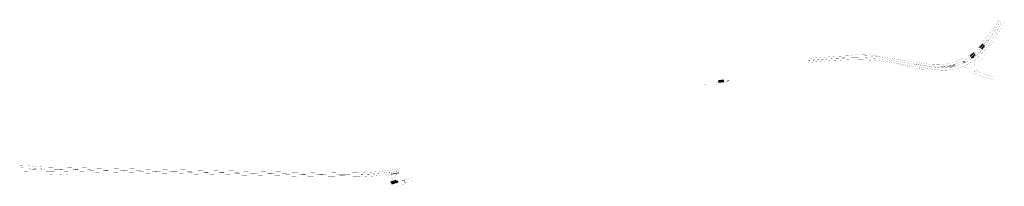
# Model space of a CAD drawing. Header units: metres. Extents: x 125368 to 129324, y 451208 to 452129.
# Tile 2 of 2: x 127802 to 129324, y 451871 to 452129. Entities that reach past the tile are written whole.
import ezdxf

# ---------------------------------------------------------------- set-up
doc = ezdxf.new("R2010")
doc.units = ezdxf.units.M
for name, pattern in [('VW-1-1_STREEP', [2, 1, -1]), ('VW-1-3_STREEP', [4, 1, -3]), ('VW-3-3_STREEP', [6, 3, -3]), ('VW-30-270_STREEP', [3, 0.3, -2.7]), ('VW-9-3_STREEP', [12, 9, -3])]:
    doc.linetypes.add(name, pattern=pattern)
doc.layers.get('0').update_dxf_attribs({"color": 8})
for name, color, linetype, lineweight in [('B-WE-VW-MARKERING_DWARS_DRIEHOEK_5050-G', 8, 'VW-HAAIETAND50-L-N', 18), ('B-WE-VW-MARKERING_DWARS_DRIEHOEK_5070-G', 8, 'VW-HAAIETAND70-L-N', 18), ('B-WE-VW-MARKERING_DWARS_OVERSTEEK_BLOKSTREEP50-G', 8, 'VW-BLOK50-B', 50), ('B-WE-VW-MARKERING_DWARS_STOPSTREEP_030-G', 8, 'Continuous', 25), ('B-WE-VW-MARKERING_LANGS_STREEP_11_010-G', 8, 'VW-1-1_STREEP', 13), ('B-WE-VW-MARKERING_LANGS_STREEP_11_015-G', 8, 'VW-1-1_STREEP', 13), ('B-WE-VW-MARKERING_LANGS_STREEP_13_030-G', 8, 'VW-1-3_STREEP', 25), ('B-WE-VW-MARKERING_LANGS_STREEP_30270_010-G', 8, 'VW-30-270_STREEP', 13), ('B-WE-VW-MARKERING_LANGS_STREEP_33_015-G', 8, 'VW-3-3_STREEP', 13), ('B-WE-VW-MARKERING_LANGS_STREEP_93_010-G', 8, 'VW-9-3_STREEP', 13), ('B-WE-VW-MARKERING_LANGS_STREEP_DOORGETROKKEN_010-G', 8, 'Continuous', 13), ('B-WE-VW-MARKERING_LANGS_STREEP_DOORGETROKKEN_015-G', 8, 'Continuous', 13), ('B-WE-VW-MARKERING_PIJL-S', 8, 'Continuous', 25)]:
    doc.layers.add(name, color=color, linetype=linetype, lineweight=lineweight)
doc.linetypes.add('VW-BLOK50-B', pattern='A,0,-0.5,[152,NLCS.SHX,S=1,R=0,X=-0.5,Y=0],-0.5', length=1)
doc.linetypes.add('VW-HAAIETAND50-L-N', pattern='A,0,-0.5,[150,NLCS.SHX,S=1,R=0,X=-0.625,Y=-0.25],-0.5', length=1)
doc.linetypes.add('VW-HAAIETAND70-L-N', pattern='A,0,-0.5,[149,NLCS.SHX,S=1,R=0,X=-0.625,Y=-0.35],-0.5', length=1)

# ---------------------------------------------------------------- blocks, each defined once
blk = doc.blocks.new('B-SVW-MARKERING_PIJL_LA_7.5')
for p, q in [((0, 0.1), (4.6, 0.1)), ((0, -0.1), (0, 0.1)), ((5.7, 1), (4, 0.7)), ((4, 0.7), (5.2, 0.7)), ((5.2, 0.7), (4.6, 0.1)), ((6.2, 0.7), (5.4, -0.1)), ((5.7, 1), (7.5, 0.7)), ((6.2, 0.7), (7.5, 0.7)), ((0, -0.1), (5.4, -0.1))]:
    blk.add_line(p, q)
blk = doc.blocks.new('B-SVW-MARKERING_PIJL_RD_7.5')
for p, q in [((0, 0.075), (5.45, 0.075)), ((0, -0.075), (0, 0.075)), ((5.45, 0.375), (5.45, 0.075)), ((7.5, 0), (5.45, 0.375)), ((7.5, 0), (5.45, -0.375)), ((0, -0.075), (5.45, -0.075)), ((5.45, -0.075), (5.45, -0.375))]:
    blk.add_line(p, q)

msp = doc.modelspace()

# ---------------------------------------------------------------- hatches: boundary and pattern name
at = {"layer": 'B-WE-VW-MARKERING_DWARS_DRIEHOEK_5070-G', "extrusion": (0, 0, -1)}
for points in [[(-129270.1, 452061.4), (-129270.6, 452061), (-129270.5, 452061.7)], [(-129271, 452061.9), (-129271.5, 452061.5), (-129271.4, 452062.2)], [(-129271.8, 452062.4), (-129272.4, 452061.9), (-129272.3, 452062.7)], [(-129272.7, 452062.9), (-129273.3, 452062.5), (-129273.1, 452063.2)], [(-129273.6, 452063.4), (-129274.1, 452063), (-129274, 452063.7)], [(-129274.4, 452064), (-129275, 452063.6), (-129274.8, 452064.3)], [(-129275.2, 452064.5), (-129275.8, 452064.1), (-129275.7, 452064.8)], [(-129276, 452065.1), (-129276.6, 452064.7), (-129276.5, 452065.4)], [(-129276.8, 452065.6), (-129277.4, 452065.3), (-129277.2, 452065.9)], [(-129277.6, 452066.2), (-129278.2, 452065.8), (-129278, 452066.5)]]:
    msp.add_hatch(color=256, dxfattribs=at).paths.add_polyline_path(points)
at = {"layer": 'B-WE-VW-MARKERING_LANGS_STREEP_DOORGETROKKEN_010-G'}
h = msp.add_hatch(color=256, dxfattribs=at)
h.paths.add_polyline_path([(129309.4, 452111.9), (129307.9, 452110.9), (129306.9, 452109.6), (129308.8, 452111, 0.000769)])
h.paths.add_polyline_path([(129306.8, 452107.4, 0.000761), (129307.3, 452108.4), (129304.7, 452106.7), (129303.7, 452105.4)])
h.paths.add_polyline_path([(129304.6, 452103.8, 0.000757), (129305.2, 452104.8), (129301.7, 452102.6, 0.013233), (129301.2, 452101.7)])
h.paths.add_polyline_path([(129302.5, 452100.4, 0.000762), (129303.1, 452101.4), (129300.1, 452099.5), (129299.7, 452098.7)])
h.paths.add_polyline_path([(129300.3, 452096.8, 0.000757), (129300.9, 452097.8), (129298.7, 452096.5), (129298.3, 452095.7)])
h.paths.add_polyline_path([(129298.6, 452094.2), (129297.3, 452093.6), (129296.9, 452092.7), (129297.9, 452093.3, 0.000762)])
h = msp.add_hatch(color=256, dxfattribs=at)
h.dxf.hatch_style = 1
edge = h.paths.add_edge_path()
edge.add_arc((129226.2, 452149.5), 92, 279.6118, 280.2874, ccw=False)
edge.add_line((129241.6, 452058.8), (129248, 452056.7))
edge.add_line((129248, 452056.7), (129249.1, 452057.1))
edge.add_line((129249.1, 452057.1), (129242.6, 452059))
edge = h.paths.add_edge_path()
edge.add_arc((129204.4, 452199.5), 145.6, 286.0814, 286.4122, ccw=False)
edge.add_line((129244.7, 452059.6), (129247.9, 452058.6))
edge.add_line((129247.9, 452058.6), (129248.1, 452059.1))
edge.add_line((129248.1, 452059.1), (129245.5, 452059.8))
h = msp.add_hatch(color=256, dxfattribs=at)
h.dxf.hatch_style = 1
h.paths.add_polyline_path([(129261.1, 452063.1, -0.084957), (129261.1, 452062.7, -0.062404), (129261.1, 452062.1, -0.090793), (129260.9, 452061.7, -0.071063), (129260.5, 452061.4, 0.010356), (129264.7, 452063.3, 0.145242), (129259.6, 452064.3, -0.048402), (129260, 452064.2, -0.085676), (129260.4, 452064, -0.052079), (129260.9, 452063.5, -0.078073)])
for points in [[(129216.9, 452056, -0.003321), (129215.7, 452056), (129217.3, 452055.3, 0.003526), (129218.8, 452055.1)], [(129220.8, 452056, -0.003688), (129219.5, 452056), (129222.8, 452054.7, 0.003913), (129224.4, 452054.6)], [(129277.7, 452048.6, 0.023478), (129282.7, 452046.3, -0.071102), (129278.1, 452049.2, -0.044267), (129278.1, 452049.1, -0.068506), (129278, 452049, -0.019051), (129277.9, 452048.8, -0.022503), (129277.8, 452048.8, -0.050673), (129277.8, 452048.7, -0.031718)], [(127822.7, 451898.2, -0.132905), (127822.6, 451897.7), (127823.4, 451897.3, -0.000108), (127824.5, 451897.3)], [(127825.5, 451898.9, -0.000349), (127824.2, 451898.9), (127826.6, 451897.8), (127826.6, 451898.3)], [(127831.6, 451898), (127831.6, 451897.4, -0.000107), (127832.7, 451897.4)], [(127835.1, 451898.3, -0.000341), (127833.8, 451898.4), (127835.7, 451897.4, -0.000109), (127836.9, 451897.5)], [(127839.8, 451898.1, -0.000337), (127838.5, 451898.1), (127839.9, 451897.5, -0.000109), (127841, 451897.5)], [(128401.1, 451882.3), (128392.7, 451879.2), (128392.9, 451879.3), (128392.9, 451879.6, 0.354907), (128392.5, 451880.1), (128392.3, 451880), (128401.1, 451882.4)]]:
    msp.add_hatch(color=256, dxfattribs=at).paths.add_polyline_path(points)
h = msp.add_hatch(color=256, dxfattribs=at)
edge = h.paths.add_edge_path()
edge.add_arc((129219, 452148), 92, 273.5072, 274.292, ccw=False)
edge.add_line((129224.6, 452056.2), (129229.4, 452054.5))
edge.add_arc((129230.4, 452162), 107.5, 269.4845, 270.2882)
edge.add_line((129230.9, 452054.5), (129225.9, 452056.2))
edge = h.paths.add_edge_path()
edge.add_arc((129219, 452148), 92, 276.224, 276.9846, ccw=False)
edge.add_line((129228.9, 452056.5), (129235.1, 452054.6))
edge.add_arc((129230.4, 452162), 107.5, 272.5522, 273.3132)
edge.add_line((129236.6, 452054.6), (129230.2, 452056.7))
edge = h.paths.add_edge_path()
edge.add_arc((129219, 452148), 92, 279.6118, 280.2874, ccw=False)
edge.add_line((129234.3, 452057.3), (129241.3, 452055.1))
edge.add_line((129241.3, 452055.1), (129242.6, 452055.4))
edge.add_line((129242.6, 452055.4), (129235.4, 452057.5))
h = msp.add_hatch(color=256, dxfattribs=at)
h.dxf.hatch_style = 1
edge = h.paths.add_edge_path()
edge.add_arc((129222.7, 452148.8), 92, 279.6118, 280.2874, ccw=False)
edge.add_line((129238.1, 452058.1), (129244.8, 452055.9))
edge.add_line((129244.8, 452055.9), (129246.1, 452056.2))
edge.add_line((129246.1, 452056.2), (129239.1, 452058.2))
h = msp.add_hatch(color=256, dxfattribs=at)
edge = h.paths.add_edge_path()
edge.add_arc((128896.6, 452034.2), 0.393, 316.4514, 343.0357)
edge.add_arc((128896.3, 452034.3), 0.686, 342.6985, 360.5854)
edge.add_arc((128896.8, 452034.3), 0.206, 359.2543, 392.3684)
edge.add_arc((128896.7, 452034.3), 0.287, 32.2553, 50.7018)
edge.add_arc((128896.3, 452033.7), 0.971, 51.9242, 61.9999)
edge.add_arc((128896.5, 452034.1), 0.523, 61.988, 84.6669)
edge.add_arc((128896.5, 452034), 0.623, 84.2081, 104.9805)
edge.add_line((128896.4, 452034.6), (128894.7, 452034.2))
edge.add_line((128894.7, 452034.2), (128894.6, 452034.2))
edge.add_line((128894.6, 452034.2), (128894.6, 452034.2))
edge.add_line((128894.6, 452034.2), (128894.5, 452034.1))
edge.add_line((128894.5, 452034.1), (128894.4, 452034))
edge.add_line((128894.4, 452034), (128894.4, 452034))
edge.add_line((128894.4, 452034), (128894.4, 452033.9))
edge.add_line((128894.4, 452033.9), (128894.4, 452033.9))
edge.add_line((128894.4, 452033.9), (128894.4, 452033.8))
edge.add_line((128894.4, 452033.8), (128894.4, 452033.7))
edge.add_line((128894.4, 452033.7), (128894.4, 452033.7))
edge.add_line((128894.4, 452033.7), (128894.4, 452033.6))
edge.add_line((128894.4, 452033.6), (128894.4, 452033.6))
edge.add_line((128894.4, 452033.6), (128894.4, 452033.5))
edge.add_line((128894.4, 452033.5), (128894.5, 452033.4))
edge.add_line((128894.5, 452033.4), (128894.5, 452033.4))
edge.add_line((128894.5, 452033.4), (128894.5, 452033.3))
edge.add_line((128894.5, 452033.3), (128894.5, 452033.3))
edge.add_line((128894.5, 452033.3), (128894.6, 452033.2))
edge.add_line((128894.6, 452033.2), (128894.6, 452033.2))
edge.add_line((128894.6, 452033.2), (128894.7, 452033.1))
edge.add_line((128894.7, 452033.1), (128894.8, 452033.1))
edge.add_line((128894.8, 452033.1), (128894.8, 452033.1))
edge.add_line((128894.8, 452033.1), (128894.9, 452033))
edge.add_line((128894.9, 452033), (128895, 452033))
edge.add_line((128895, 452033), (128895, 452033))
edge.add_line((128895, 452033), (128895.1, 452033.1))
edge.add_line((128895.1, 452033.1), (128896.7, 452033.8))
edge.add_arc((128896.5, 452034.3), 0.493, 293.5158, 317.029)
h = msp.add_hatch(color=256, dxfattribs=at)
edge = h.paths.add_edge_path()
edge.add_arc((128896.6, 452034.2), 0.356, 284.1256, 383.3691)
edge.add_arc((128896.5, 452034.2), 0.489, 18.2599, 107.441)
edge.add_line((128896.4, 452034.6), (128900.3, 452035.8))
edge.add_line((128900.3, 452035.8), (128900.3, 452035.7))
edge.add_line((128900.3, 452035.7), (128896.7, 452033.8))

# ---------------------------------------------------------------- linework, layer by layer
at = {"layer": 'B-WE-VW-MARKERING_DWARS_DRIEHOEK_5050-G', "flags": 128}
for points in [[(128887.3, 452032.8), (128890.5, 452033.3)], [(128379.5, 451879), (128375.1, 451877.7)], [(128380.3, 451876.1), (128387, 451878)]]:
    msp.add_lwpolyline(points, dxfattribs=at)
at = {"layer": 'B-WE-VW-MARKERING_DWARS_DRIEHOEK_5070-G', "flags": 128}
msp.add_lwpolyline([(128376.3, 451890.2), (128388.1, 451891.9)], dxfattribs=at)
at = {"layer": 'B-WE-VW-MARKERING_DWARS_OVERSTEEK_BLOKSTREEP50-G', "flags": 128}
for points in [[(128882.1, 452033.7), (128890, 452034.8)], [(128882.3, 452032.7), (128890.2, 452033.8)], [(128376.1, 451877.2), (128384, 451879.6)], [(128376.6, 451875.8), (128386.3, 451878.6)]]:
    msp.add_lwpolyline(points, dxfattribs=at)
at = {"layer": 'B-WE-VW-MARKERING_DWARS_STOPSTREEP_030-G', "const_width": 0.3, "flags": 128}
for points in [[(128395.6, 451880.2), (128398.2, 451874.7)], [(128396.1, 451880.5), (128398.7, 451874.9)]]:
    msp.add_lwpolyline(points, dxfattribs=at)
at = {"layer": 'B-WE-VW-MARKERING_LANGS_STREEP_11_010-G', "const_width": 0.1, "flags": 128}
for points in [[(128894.1, 452032.5), (128890.8, 452031.1), (128888.2, 452030.3), (128882.3, 452029), (128876.7, 452028.3), (128872.6, 452028.2), (128866.6, 452028.3), (128864, 452028.4), (128859.7, 452028.8)], [(128864.9, 452032.1), (128868.7, 452031.9), (128870.9, 452031.8), (128876.7, 452031.8), (128878.7, 452031.9), (128881.8, 452032.4)], [(128890.5, 452033.7), (128893.4, 452034)]]:
    msp.add_lwpolyline(points, dxfattribs=at)
msp.add_lwpolyline([(128378.4, 451872.5), (128380.6, 451872.1), (128383.5, 451871.4), (128385.3, 451871.3, 0.030251), (128389.9, 451872.2), (128391.8, 451872.8, 0.005826), (128399.3, 451876.9, -0.012312), (128407.1, 451880.8)], format="xyb", dxfattribs=at)
at = {"layer": 'B-WE-VW-MARKERING_LANGS_STREEP_11_015-G', "const_width": 0.15, "flags": 128}
for points in [[(129126.2, 452068.5, -0.000347), (129124.8, 452068.6, 0.003173), (129121.2, 452068.9)], [(129126.2, 452069, -0.000348), (129124.8, 452069.2, 0.003178), (129121.3, 452069.5)], [(129257.4, 452055.9, 0.04253), (129269.4, 452060.9)], [(129259.5, 452064.8, 0.036259), (129271.5, 452070.8)], [(129265.6, 452063.7, 0.018817), (129273.3, 452067.9)], [(127827.6, 451898.7, 0.000797), (127830.6, 451898.6)], [(127827.6, 451897.3, -0.000291), (127830.6, 451897.4)], [(127881, 451897.4, 0.000291), (127886, 451897.3)], [(127886, 451896.8, -0.000291), (127881, 451896.9)], [(128388.4, 451895.3, -0.00895), (128361.7, 451891.6)], [(128388.5, 451894.8, -0.008945), (128361.8, 451891.2)], [(128375.7, 451890, -0.00363), (128364.8, 451888.6)]]:
    msp.add_lwpolyline(points, format="xyb", dxfattribs=at)
msp.add_lwpolyline([(129184.5, 452060.1), (129189.5, 452059.3)], dxfattribs=at)
at = {"layer": 'B-WE-VW-MARKERING_LANGS_STREEP_13_030-G', "const_width": 0.3, "flags": 128}
msp.add_lwpolyline([(129290.4, 452088.3), (129298.5, 452098.5)], dxfattribs=at)
at = {"layer": 'B-WE-VW-MARKERING_LANGS_STREEP_30270_010-G', "const_width": 0.1, "flags": 128}
for points in [[(129323.9, 452124.2), (129315.1, 452108.4), (129310.5, 452100.2, -0.021503), (129300.1, 452083.4, -0.017989), (129285.9, 452063.6)], [(129282.5, 452060.3, 0.013727), (129284.8, 452062.5)], [(127878, 451888.9), (127877.6, 451888.9), (127870.5, 451889.3, 0.004306), (127848.4, 451890.1), (127844.4, 451890.1), (127825.4, 451890.2), (127818.3, 451890.1)]]:
    msp.add_lwpolyline(points, format="xyb", dxfattribs=at)
at = {"layer": 'B-WE-VW-MARKERING_LANGS_STREEP_33_015-G', "const_width": 0.15, "flags": 128}
for points in [[(129019.8, 452068.9), (129035, 452070, -0.000739), (129044.8, 452070.8, -0.020392), (129051.7, 452071.3, -0.006636), (129061.7, 452072, -0.00184), (129072.1, 452072.5, -0.004702), (129082.3, 452073, -0.010263), (129108.5, 452073, -0.02118), (129133, 452071.2, -0.012894), (129159.3, 452067.5), (129189.6, 452062.5)], [(129187.6, 452056.3), (129164.9, 452060.2), (129155, 452061.8, 0.014856), (129132.3, 452065, 0.016777), (129108.8, 452066.6, 0.005704), (129099.9, 452066.8, 0.009367), (129082.5, 452066.8, 0.004688), (129072.4, 452066.3, 0.001846), (129062, 452065.7, 0.006751), (129052.1, 452065.1, 0.021159), (129045.4, 452064.6, 0.000749), (129035.5, 452063.8), (129020.3, 452062.6)], [(129242.2, 452062.6, -0.050497), (129224.2, 452059.6, -0.047513), (129205.1, 452060.3), (129190.6, 452062.4)], [(129266.3, 452052.9, 0.184285), (129260.5, 452055.7, 0.133888), (129254.5, 452054.7, -0.037262), (129242.9, 452051.7, -0.081317), (129219.3, 452051.5, -0.015143), (129187.6, 452056.3)], [(127802.1, 451903.5), (127808.8, 451903.3), (127816.6, 451902.9), (127824.6, 451902.2), (127832.6, 451901.5), (127837, 451901.2), (127851.3, 451900.8), (127852.2, 451900.8, -0.005915), (127866.8, 451900.6), (127872.3, 451900.5, 0.001121), (127891.6, 451900.1, -0.000005), (127915.1, 451899.5, -0.001006), (127940.9, 451899, -0.000197), (127946.7, 451898.9), (127979.9, 451898.2, 0.000164), (128014.7, 451897.5, 0.000237), (128045.8, 451896.9, -0.000578), (128067.5, 451896.5, 0.000011), (128082.6, 451896.2, 0.000354), (128115.4, 451895.5, -0.000029), (128138.3, 451895, 0.000021), (128160.4, 451894.5), (128164.6, 451894.4), (128178.2, 451894.2, 0.000021), (128199.5, 451893.7), (128213.9, 451893.4), (128223.8, 451893.2, 0.000007), (128248.1, 451892.8, 0.000005), (128265.5, 451892.4), (128278.6, 451892.3, -0.000006), (128287.4, 451892.1, 0.002891), (128300.3, 451891.9, 0.006394), (128306.4, 451891.9, 0.000288), (128326.6, 451892.2, 0.007927), (128328.4, 451892.3, 0.000294), (128345.6, 451893.2, 0.005108), (128349.9, 451893.5, 0.003843), (128359.6, 451894.3, 0.009857), (128388.9, 451898.3, 0.009857)], [(127804.7, 451893.4), (127804.7, 451893.4), (127811.8, 451893.7), (127830.6, 451893.9), (127849.5, 451894.2), (127865.5, 451894.3), (127866.7, 451894.4), (127872.2, 451894.2, 0.001121), (127891.4, 451893.8, -0.000005), (127914.9, 451893.3, -0.001007), (127940.8, 451892.7, 0.000116), (127946.6, 451892.7), (127979.8, 451892, 0.000164), (128014.6, 451891.3, 0.000237), (128045.7, 451890.7, -0.000578), (128067.4, 451890.2, 0.000011), (128082.4, 451889.9, 0.000354), (128115.2, 451889.2, -0.000029), (128138.2, 451888.7, 0.000021), (128160.3, 451888.3), (128164.5, 451888.2), (128178.1, 451887.9, 0.000021), (128199.3, 451887.5), (128213.8, 451887.2), (128223.7, 451887, 0.000007), (128248, 451886.5, 0.000005), (128265.4, 451886.2), (128278.5, 451886, -0.000006), (128287.3, 451885.9, 0.002885), (128300.2, 451885.6, 0.006394), (128306.5, 451885.7, 0.000288), (128326.7, 451886, 0.007993), (128328.7, 451886, 0.000295), (128345.9, 451886.9, 0.005122), (128350.4, 451887.2, 0.006276), (128359.5, 451888)]]:
    msp.add_lwpolyline(points, format="xyb", dxfattribs=at)
at = {"layer": 'B-WE-VW-MARKERING_LANGS_STREEP_93_010-G', "const_width": 0.15, "flags": 128}
for points in [[(129111.6, 452069.9), (129111.2, 452069.9), (129110.7, 452069.9), (129110.3, 452069.9), (129109.9, 452069.9), (129109.4, 452069.9), (129109, 452070), (129108.6, 452070), (129108.1, 452070), (129107.7, 452070), (129107.3, 452070), (129106.8, 452070), (129106.4, 452070), (129106, 452070.1), (129105.5, 452070.1), (129105.1, 452070.1), (129104.7, 452070.1), (129104.2, 452070.1), (129103.8, 452070.1), (129103.4, 452070.1), (129102.9, 452070.1), (129102.5, 452070.1), (129102.1, 452070.1), (129101.6, 452070.2), (129101.2, 452070.2), (129100.8, 452070.2), (129100.3, 452070.2), (129100.1, 452070.2), (129100, 452070.2), (129100, 452070.2), (129099.9, 452070.2), (129099.9, 452070.2), (129099.9, 452070.2), (129099.9, 452070.2), (129099.9, 452070.2), (129099.9, 452070.2), (129099.9, 452070.2), (129099.9, 452070.2), (129099.9, 452070.2), (129099.9, 452070.2), (129099.9, 452070.2), (129099.9, 452070.2), (129099.9, 452070.2), (129099.9, 452070.2), (129099.9, 452070.2), (129099.9, 452070.2), (129099.9, 452070.2), (129099.9, 452070.2), (129099.9, 452070.2), (129099.9, 452070.2), (129099.9, 452070.2), (129099.2, 452070.2), (129098.6, 452070.2), (129097.9, 452070.2), (129097.3, 452070.2), (129096.6, 452070.2), (129096, 452070.2), (129095.3, 452070.2), (129094.7, 452070.2), (129094, 452070.2), (129093.4, 452070.2), (129092.7, 452070.2), (129092.1, 452070.2), (129091.4, 452070.2), (129090.8, 452070.2), (129090.1, 452070.2), (129089.5, 452070.2), (129088.8, 452070.2), (129088.2, 452070.2), (129087.5, 452070.2), (129086.9, 452070.2), (129086.2, 452070.2), (129085.6, 452070.2), (129084.9, 452070.2), (129084.3, 452070.2), (129083.6, 452070.1), (129083, 452070.1), (129082.6, 452070.1), (129082.5, 452070.1), (129082.4, 452070.1), (129082.4, 452070.1), (129082.4, 452070.1), (129082.4, 452070.1), (129082.4, 452070.1), (129082.4, 452070.1), (129082.4, 452070.1), (129082.3, 452070.1), (129082, 452070.1), (129081.2, 452070.1), (129080.5, 452070), (129079.7, 452070), (129078.9, 452070), (129078.2, 452069.9), (129077.4, 452069.9), (129076.7, 452069.9), (129075.9, 452069.8), (129075.2, 452069.8), (129074.4, 452069.8), (129073.7, 452069.7), (129072.9, 452069.7), (129072.5, 452069.7), (129072.4, 452069.7), (129072.3, 452069.6), (129072.2, 452069.6), (129072.2, 452069.6), (129072.2, 452069.6), (129071.4, 452069.6), (129070.6, 452069.6), (129069.8, 452069.5), (129069.1, 452069.5), (129068.3, 452069.4), (129067.5, 452069.4), (129066.8, 452069.4), (129066, 452069.3), (129065.2, 452069.3), (129064.5, 452069.2), (129063.7, 452069.2), (129062.9, 452069.1), (129062.1, 452069.1), (129061.9, 452069.1), (129061.9, 452069.1), (129061.8, 452069.1), (129061.4, 452069.1), (129061, 452069), (129060.6, 452069), (129060.3, 452069), (129059.9, 452069), (129059.5, 452069), (129059.2, 452068.9), (129058.8, 452068.9), (129058.4, 452068.9), (129058.1, 452068.9), (129057.7, 452068.8), (129057.3, 452068.8), (129056.9, 452068.8), (129056.6, 452068.8), (129056.2, 452068.7), (129055.8, 452068.7), (129055.5, 452068.7), (129055.1, 452068.7), (129054.7, 452068.6), (129054.4, 452068.6), (129054, 452068.6), (129053.6, 452068.6), (129053.2, 452068.5), (129052.9, 452068.5), (129052.5, 452068.5), (129052.1, 452068.4), (129051.9, 452068.4), (129051.9, 452068.4), (129051.9, 452068.4), (129051.9, 452068.4), (129051.9, 452068.4), (129051.9, 452068.4), (129051.9, 452068.4), (129051.9, 452068.4), (129051.8, 452068.4), (129051.5, 452068.4), (129051.3, 452068.4), (129051, 452068.4), (129050.8, 452068.4), (129050.5, 452068.4), (129050.3, 452068.4), (129050, 452068.4), (129049.8, 452068.3), (129049.5, 452068.3), (129049.3, 452068.3), (129049, 452068.3), (129048.8, 452068.3), (129048.5, 452068.3), (129048.3, 452068.2), (129048, 452068.2), (129047.7, 452068.2), (129047.5, 452068.2), (129047.2, 452068.2), (129047, 452068.1), (129046.7, 452068.1), (129046.5, 452068.1), (129046.2, 452068.1), (129046, 452068), (129045.7, 452068), (129045.5, 452068), (129045.2, 452068), (129045.1, 452067.9), (129045.1, 452067.9), (129045.1, 452067.9), (129045.1, 452067.9), (129045.1, 452067.9), (129045, 452067.9), (129045, 452067.9), (129044.9, 452067.9), (129044.6, 452067.9), (129043.8, 452067.8), (129042.4, 452067.7), (129040.9, 452067.6), (129039.4, 452067.5), (129038, 452067.4), (129036.5, 452067.2), (129035.8, 452067.2), (129035.4, 452067.1), (129035.2, 452067.1), (129035.2, 452067.1), (129035.2, 452067.1), (129035.2, 452067.1), (129035.2, 452067.1), (129035.1, 452067.1), (129035, 452067.1), (129030.3, 452066.8), (129020.9, 452066.1), (129020, 452066)], [(129111.6, 452069.4), (129111.2, 452069.4), (129110.7, 452069.4), (129110.3, 452069.5), (129109.9, 452069.5), (129109.4, 452069.5), (129109, 452069.5), (129108.6, 452069.5), (129108.1, 452069.5), (129107.7, 452069.5), (129107.3, 452069.6), (129106.8, 452069.6), (129106.4, 452069.6), (129106, 452069.6), (129105.5, 452069.6), (129105.1, 452069.6), (129104.7, 452069.6), (129104.2, 452069.6), (129103.8, 452069.7), (129103.4, 452069.7), (129102.9, 452069.7), (129102.5, 452069.7), (129102.1, 452069.7), (129101.6, 452069.7), (129101.2, 452069.7), (129100.8, 452069.7), (129100.3, 452069.7), (129100.1, 452069.7), (129100, 452069.7), (129100, 452069.7), (129099.9, 452069.7), (129099.9, 452069.7), (129099.9, 452069.7), (129099.9, 452069.7), (129099.9, 452069.7), (129099.9, 452069.7), (129099.9, 452069.7), (129099.9, 452069.7), (129099.9, 452069.7), (129099.9, 452069.7), (129099.9, 452069.7), (129099.9, 452069.7), (129099.9, 452069.7), (129099.9, 452069.7), (129099.9, 452069.7), (129099.9, 452069.7), (129099.9, 452069.7), (129099.9, 452069.7), (129099.9, 452069.7), (129099.9, 452069.7), (129099.9, 452069.7), (129099.2, 452069.7), (129098.6, 452069.8), (129097.9, 452069.8), (129097.3, 452069.8), (129096.6, 452069.8), (129096, 452069.8), (129095.3, 452069.8), (129094.7, 452069.8), (129094, 452069.8), (129093.4, 452069.8), (129092.7, 452069.8), (129092.1, 452069.8), (129091.4, 452069.8), (129090.8, 452069.8), (129090.1, 452069.8), (129089.5, 452069.8), (129088.8, 452069.8), (129088.2, 452069.8), (129087.5, 452069.8), (129086.9, 452069.8), (129086.2, 452069.7), (129085.6, 452069.7), (129084.9, 452069.7), (129084.3, 452069.7), (129083.6, 452069.7), (129083, 452069.7), (129082.6, 452069.7), (129082.5, 452069.7), (129082.4, 452069.7), (129082.4, 452069.7), (129082.4, 452069.7), (129082.4, 452069.7), (129082.4, 452069.7), (129082.4, 452069.7), (129082.4, 452069.7), (129082.4, 452069.7), (129082, 452069.7), (129081.2, 452069.6), (129080.5, 452069.6), (129079.7, 452069.6), (129079, 452069.5), (129078.2, 452069.5), (129077.5, 452069.5), (129076.7, 452069.4), (129076, 452069.4), (129075.2, 452069.4), (129074.4, 452069.3), (129073.7, 452069.3), (129072.9, 452069.2), (129072.6, 452069.2), (129072.4, 452069.2), (129072.3, 452069.2), (129072.3, 452069.2), (129072.2, 452069.2), (129072.2, 452069.2), (129071.4, 452069.2), (129070.6, 452069.1), (129069.9, 452069.1), (129069.1, 452069), (129068.3, 452069), (129067.6, 452069), (129066.8, 452068.9), (129066, 452068.9), (129065.2, 452068.8), (129064.5, 452068.8), (129063.7, 452068.7), (129062.9, 452068.7), (129062.2, 452068.6), (129062, 452068.6), (129061.9, 452068.6), (129061.8, 452068.6), (129061.4, 452068.6), (129061, 452068.6), (129060.7, 452068.6), (129060.3, 452068.5), (129059.9, 452068.5), (129059.6, 452068.5), (129059.2, 452068.5), (129058.8, 452068.5), (129058.4, 452068.4), (129058.1, 452068.4), (129057.7, 452068.4), (129057.3, 452068.4), (129057, 452068.3), (129056.6, 452068.3), (129056.2, 452068.3), (129055.9, 452068.3), (129055.5, 452068.2), (129055.1, 452068.2), (129054.7, 452068.2), (129054.4, 452068.2), (129054, 452068.1), (129053.6, 452068.1), (129053.3, 452068.1), (129052.9, 452068.1), (129052.5, 452068), (129052.2, 452068), (129052, 452068), (129051.9, 452068), (129051.9, 452068), (129051.9, 452068), (129051.9, 452068), (129051.9, 452068), (129051.9, 452068), (129051.9, 452068), (129051.8, 452068), (129051.6, 452068), (129051.3, 452068), (129051.1, 452068), (129050.8, 452067.9), (129050.6, 452067.9), (129050.3, 452067.9), (129050.1, 452067.9), (129049.8, 452067.9), (129049.5, 452067.9), (129049.3, 452067.9), (129049, 452067.8), (129048.8, 452067.8), (129048.5, 452067.8), (129048.3, 452067.8), (129048, 452067.8), (129047.8, 452067.8), (129047.5, 452067.7), (129047.3, 452067.7), (129047, 452067.7), (129046.8, 452067.7), (129046.5, 452067.6), (129046.3, 452067.6), (129046, 452067.6), (129045.8, 452067.6), (129045.5, 452067.5), (129045.3, 452067.5), (129045.1, 452067.5), (129045.1, 452067.5), (129045.1, 452067.5), (129045.1, 452067.5), (129045.1, 452067.5), (129045.1, 452067.5), (129045.1, 452067.5), (129045, 452067.5), (129044.6, 452067.5), (129043.9, 452067.4), (129042.4, 452067.3), (129040.9, 452067.2), (129039.5, 452067), (129038, 452066.9), (129036.6, 452066.8), (129035.8, 452066.7), (129035.5, 452066.7), (129035.3, 452066.7), (129035.3, 452066.7), (129035.3, 452066.7), (129035.2, 452066.7), (129035.2, 452066.7), (129035.1, 452066.7), (129035, 452066.7), (129030.3, 452066.3), (129020.9, 452065.6), (129020, 452065.5)]]:
    msp.add_lwpolyline(points, dxfattribs=at)
for points in [[(127955.9, 451895.8), (127979.9, 451895.3, 0.000164), (128014.7, 451894.6, 0.000237), (128045.7, 451894, -0.000578), (128067.4, 451893.6, 0.000011), (128082.5, 451893.3, 0.000354), (128115.3, 451892.6, -0.000029), (128138.2, 451892.1, 0.000021), (128160.4, 451891.6), (128164.6, 451891.5), (128178.2, 451891.3, 0.000021), (128199.4, 451890.8), (128213.9, 451890.5), (128223.8, 451890.3, 0.000007), (128248, 451889.9, 0.000005), (128265.4, 451889.5), (128278.5, 451889.4, -0.000006), (128287.4, 451889.2, 0.002888), (128300.2, 451889, 0.006394), (128306.4, 451889, 0.000288), (128326.6, 451889.3, 0.007959), (128328.5, 451889.4, 0.000295), (128345.7, 451890.3, 0.005045), (128350.1, 451890.6, 0.003856), (128359.9, 451891.4, 0.000122), (128360.2, 451891.4, 0.000165), (128360.7, 451891.5)], [(127955.9, 451895.4), (127979.9, 451894.9, 0.000164), (128014.6, 451894.2, 0.000237), (128045.7, 451893.6, -0.000578), (128067.4, 451893.1, 0.000011), (128082.5, 451892.8, 0.000354), (128115.3, 451892.1, -0.000029), (128138.2, 451891.6, 0.000021), (128160.4, 451891.2), (128164.6, 451891.1), (128178.2, 451890.8, 0.000021), (128199.4, 451890.4), (128213.8, 451890.1), (128223.8, 451889.9, 0.000007), (128248, 451889.4, 0.000005), (128265.4, 451889.1), (128278.5, 451888.9, -0.000006), (128287.4, 451888.8, 0.002888), (128300.2, 451888.5, 0.006394), (128306.4, 451888.6, 0.000288), (128326.7, 451888.9, 0.007964), (128328.6, 451888.9, 0.000295), (128345.7, 451889.8, 0.005046), (128350.2, 451890.1, 0.003859), (128359.9, 451890.9, 0.000123), (128360.3, 451891, 0.000165), (128360.8, 451891)]]:
    msp.add_lwpolyline(points, format="xyb", dxfattribs=at)
at = {"layer": 'B-WE-VW-MARKERING_LANGS_STREEP_DOORGETROKKEN_010-G', "const_width": 0.1, "flags": 128}
for points in [[(129274.1, 452068.5, 0.108582), (129296.3, 452091.5), (129300.5, 452100.3, -0.071153), (129303.5, 452105.1), (129311.2, 452115.2), (129311.9, 452116.3, -0.02014), (129296.5, 452091.1, -0.101357), (129274.3, 452068.3)], [(129272.2, 452071.4, 0.086567), (129288.3, 452085.8)], [(129272.3, 452071.2, 0.083084), (129288.5, 452085.7)], [(129238.7, 452058.1, 0.010911), (129244.7, 452059.5)], [(129259.5, 452064.3, 0.075852), (129256.9, 452063.7, -0.022161), (129244.7, 452059.5)], [(129245.7, 452056.1, 0.03594), (129260.5, 452061.4)], [(129260.5, 452061.4, 0.010356), (129264.7, 452063.3, 0.147763), (129259.5, 452064.3)], [(129259.6, 452064.3, -0.048402), (129260, 452064.2, -0.085676), (129260.4, 452064, -0.052079), (129260.9, 452063.5, -0.078073), (129261.1, 452063.1, -0.084957), (129261.1, 452062.7, -0.062404), (129261.1, 452062.1, -0.090793), (129260.9, 452061.7, -0.071063), (129260.5, 452061.4)], [(129212.6, 452056.2, 0.071497), (129238.7, 452058.1)], [(129212.7, 452055.9, 0.062116), (129239.3, 452054.8)], [(129239.3, 452054.8, 0.023144), (129245.7, 452056.1)], [(128900.3, 452035.7, 0.002297), (128900.7, 452035.9, 0.002297)], [(127822.7, 451899, 0.009518), (127803.7, 451899.9)], [(127821.7, 451897.3, 0.960347), (127821.7, 451899.1, 0.94985)], [(127842.5, 451897.9, -0.004821), (127831.6, 451898.5), (127831.6, 451897.4, -0.001052), (127842.5, 451897.5)], [(128389, 451892), (128386.6, 451891, 0.084897), (128384.8, 451889.9, 0.051388), (128383, 451888, 0.06991), (128382.1, 451886.3, 0.096502), (128381.6, 451884.1, 0.063299), (128381.7, 451883.1), (128381.9, 451882.3, 0.042094), (128382, 451881.7, 0.006474), (128382.3, 451881.2, 0.006571), (128382.5, 451880.6, 0.040371), (128382.8, 451880.1, 0.021187), (128383.2, 451879.6)], [(128362.5, 451888.3), (128365.4, 451888.2, -0.093397), (128369.1, 451887.3, -0.094425), (128371.7, 451885.4, -0.051222), (128373.7, 451882.8), (128374, 451881.8), (128375.9, 451877.4)], [(128376.4, 451889.3, 0.018757), (128377.9, 451882.7), (128379.2, 451879.6)]]:
    msp.add_lwpolyline(points, format="xyb", dxfattribs=at)
for points in [[(129242.6, 452059, -0.002948), (129241.6, 452058.8), (129248, 452056.7), (129249.1, 452057.1), (129242.6, 452059, -0.002948)], [(129245.5, 452059.8, -0.001444), (129244.7, 452059.6), (129247.9, 452058.6), (129248.1, 452059.1), (129245.5, 452059.8, -0.001444)], [(129225.9, 452056.2, -0.003424), (129224.6, 452056.2), (129229.4, 452054.5, 0.003507), (129230.9, 452054.5), (129225.9, 452056.2, -0.003424)], [(129230.2, 452056.7, -0.003319), (129228.9, 452056.5), (129235.1, 452054.6, 0.003321), (129236.6, 452054.6), (129230.2, 452056.7, -0.003319)], [(129235.4, 452057.5, -0.002948), (129234.3, 452057.3), (129241.3, 452055.1), (129242.6, 452055.4), (129235.4, 452057.5, -0.002948)], [(129239.1, 452058.2, -0.002948), (129238.1, 452058.1), (129244.8, 452055.9), (129246.1, 452056.2), (129239.1, 452058.2, -0.002948)]]:
    msp.add_lwpolyline(points, format="xyb", close=True, dxfattribs=at)
at = {"layer": 'B-WE-VW-MARKERING_LANGS_STREEP_DOORGETROKKEN_010-G', "flags": 128}
msp.add_lwpolyline([(127802, 451896.9, 0.1, 0.1, -0.002392), (127826.6, 451897.3, 0.1, 0.1, 0), (127826.6, 451898.8, 0.1, 0.1, 0), (127822.7, 451899, 0, 0, 0)], format="xyseb", dxfattribs=at)
at = {"layer": 'B-WE-VW-MARKERING_LANGS_STREEP_DOORGETROKKEN_010-G', "const_width": 0.1, "flags": 128}
msp.add_lwpolyline([(128401.1, 451882.3), (128408.7, 451885.4)], dxfattribs=at)
at = {"layer": 'B-WE-VW-MARKERING_LANGS_STREEP_DOORGETROKKEN_015-G', "const_width": 0.15, "flags": 128}
for points in [[(129243.8, 452063, 0.050366), (129261.7, 452069.6, 0.053458), (129276.4, 452078.3, 0.05201), (129284.7, 452086.5), (129288.9, 452091.9), (129291.9, 452096, -0.020295), (129303.6, 452110.2), (129307.5, 452114.9, 0.070241), (129308.6, 452116.5), (129314.4, 452126.8), (129315.4, 452128.7)], [(129315.5, 452116.9, 0.001424), (129319.9, 452124.6), (129320.6, 452126)], [(129277.3, 452058.1, -0.049453), (129278, 452063.2, -0.182806), (129282.3, 452069.7, 0.041575), (129293.9, 452081.8, 0.04909), (129311.6, 452109.8), (129315.5, 452116.9)], [(129082.6, 452072.9), (129091.4, 452074.5), (129098.9, 452075.7), (129100.1, 452075.8), (129102.3, 452075.7), (129114.6, 452075.2, -0.025705), (129118.8, 452074.7), (129120.7, 452074.3), (129133, 452071.2), (129133, 452071.2), (129133, 452071.2)], [(129188.1, 452059.6, 0.00754), (129212.5, 452055.9)], [(129188.2, 452060, 0.003321), (129212.5, 452056.2)], [(129186.9, 452053.7), (129193.4, 452052.7, 0.032612), (129201.1, 452052.2), (129213.4, 452052.2)], [(129270.5, 452048.4), (129273.2, 452046.6, 0.053715), (129277.5, 452044.8, 0.002551), (129286.1, 452042.2, 0.000851), (129301.5, 452037.5), (129305.8, 452036.4)], [(129280.1, 452052.7, 0.10416), (129285.7, 452048, 0.045238), (129291.4, 452045, 0.01935), (129302.8, 452041.6), (129306.4, 452040.6)], [(127842.5, 451897.9, -0.004912), (127866.7, 451897.7), (127872.2, 451897.6, 0.000452), (127880, 451897.4)], [(127880, 451897, -0.000452), (127872.2, 451897.1), (127866.7, 451897.3, 0.005509), (127853.2, 451897.4, -0.001116), (127842.5, 451897.5)], [(127887, 451897.3, 0.000261), (127891.5, 451897.2, -0.000005), (127915, 451896.6, -0.001007), (127940.9, 451896.1, 0.000002), (127946.7, 451896), (127952.9, 451895.9)], [(127952.9, 451895.4), (127946.7, 451895.6, -0.000116), (127940.9, 451895.6, 0.001007), (127915, 451896.2, 0.000005), (127891.5, 451896.7, -0.000261), (127887, 451896.8)]]:
    msp.add_lwpolyline(points, format="xyb", dxfattribs=at)
for points in [[(129311.9, 452116.4), (129316.2, 452124)], [(129318, 452127.4), (129316.2, 452124)], [(129188.1, 452059.8), (129187.7, 452059.9), (129187.3, 452060), (129186.8, 452060.1), (129186.4, 452060.1), (129185.9, 452060.2), (129185.5, 452060.3), (129184.6, 452060.4), (129181.7, 452060.8), (129178.8, 452061.3), (129176, 452061.7), (129173.1, 452062.2), (129170.2, 452062.6), (129167.3, 452063), (129164.6, 452063.5), (129162.2, 452063.8), (129159.8, 452064.2), (129157.5, 452064.6), (129155.1, 452064.9), (129152.7, 452065.3), (129150.4, 452065.7), (129148.7, 452065.9), (129147.7, 452066.1), (129146.7, 452066.2), (129145.8, 452066.4), (129144.8, 452066.5), (129143.8, 452066.7), (129142.9, 452066.8), (129141.9, 452066.9), (129140.9, 452067.1), (129140, 452067.2), (129139, 452067.3), (129138, 452067.5), (129137.1, 452067.6), (129136.1, 452067.7), (129135.1, 452067.8), (129134.1, 452068), (129133.2, 452068.1), (129132.2, 452068.2), (129131.2, 452068.3), (129130.3, 452068.4), (129129.3, 452068.5)], [(129186.9, 452053.7), (129183.7, 452054.2), (129180.8, 452054.7), (129177.5, 452055.5), (129156.3, 452061.6)]]:
    msp.add_lwpolyline(points, dxfattribs=at)
at = {"layer": 'B-WE-VW-MARKERING_LANGS_STREEP_DOORGETROKKEN_015-G', "color": 6, "const_width": 0.15, "flags": 128}
msp.add_lwpolyline([(127866.7, 451897.3, 0.002756), (127860, 451897.4)], format="xyb", dxfattribs=at)

# ---------------------------------------------------------------- block references
at = {"layer": 'B-WE-VW-MARKERING_PIJL-S', "color": 6}
for name, p, rotation in [('B-SVW-MARKERING_PIJL_RD_7.5', (129290.9, 452091.6), 232.5270134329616), ('B-SVW-MARKERING_PIJL_LA_7.5', (129293, 452089.5), 232.6273592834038), ('B-SVW-MARKERING_PIJL_RD_7.5', (129277.4, 452077.1), 215.8327900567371), ('B-SVW-MARKERING_PIJL_LA_7.5', (129279.1, 452074.4), 214.5686742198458)]:
    msp.add_blockref(name, p, dxfattribs=dict(at, rotation=rotation))

doc.saveas('drawing.dxf')
